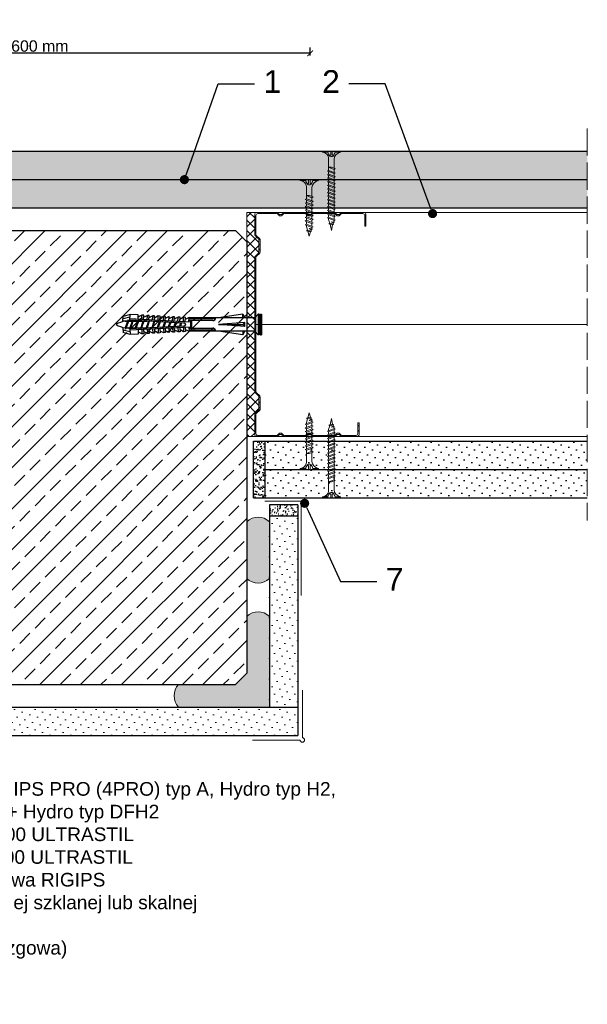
# Model space of a CAD drawing. Header units: millimetres. Extents: x 1245 to 3706, y 234 to 1605.
# Tile 8 of 9: x 3456 to 3706, y 234 to 668. Entities that reach past the tile are written whole.
import ezdxf
from ezdxf import colors
from ezdxf.entities.mleader import LeaderData, LeaderLine
from ezdxf.math import Vec2, Vec3

# ---------------------------------------------------------------- set-up
doc = ezdxf.new("R2010")
doc.units = ezdxf.units.MM
doc.linetypes.add('ACAD_ISO02W100', pattern=[15, 12, -3])
for name, color, linetype, lineweight in [('_ISOVER WELNA', 7, 'BATTING', 9), ('_RIGIPS AKCESORIA', 7, 'Continuous', 18), ('_RIGIPS G-K', 7, 'Continuous', 25), ('_RIGIPS PROFIL', 7, 'Continuous', 18), ('KRESKOWANIE', 7, 'Continuous', 9), ('OPISY', 7, 'Continuous', 9), ('PRZERYWANA', 7, 'ACAD_ISO02W100', 9), ('WYMIARY', 7, 'Continuous', 25)]:
    doc.layers.add(name, color=color, linetype=linetype, lineweight=lineweight)
doc.styles.get("Standard").update_dxf_attribs({"font": 'arial.ttf'})
doc.linetypes.add('BATTING', pattern='A,0.00254,-2.54,[134,ltypeshp.shx,S=2.54,R=0,X=-2.54,Y=0],-5.08,[134,ltypeshp.shx,S=2.54,R=180,X=2.54,Y=0],-2.54', length=10.16254)
doc.dimstyles.new('ISO-25', dxfattribs={"dimtxt": 5, "dimasz": 2.5, "dimexe": 2.5, "dimexo": 0.625, "dimtad": 1, "dimtxsty": 'Standard', "dimblk": 'ARCHTICK', "dimcen": 2.5, "dimadec": 0, "dimazin": 0, "dimtfac": 1, "dimtmove": 0, "dimatfit": 3, "dimfxl": 1, "dimfxlon": 1, "dimarcsym": 0})
pattern_1 = [(225, (1260.8744, -507.068), (1.122532, -3.367596), [0, -3.175])]
pattern_2 = [(225, (760.8744, -349.3356), (1.122532, -3.367596), [0, -3.175])]
pattern_3 = [(225, (1960.8744, -949.3356), (1.122532, -3.367596), [0, -3.175])]

# ---------------------------------------------------------------- blocks, each defined once
blk = doc.blocks.new('TN 25')
at = {"layer": '_RIGIPS AKCESORIA'}
for p, q in [((0, -0.84), (0, 7.16)), ((0, 7.16), (0.46, 7.16)), ((0.46, 4.78), (0, 4.78)), ((0.46, 7.16), (0.46, 4.78)), ((3.02, 4.46), (8.47, 4.46)), ((7.12, 4.46), (7.12, 3.18)), ((8.03, 2.01), (7.12, 4.46)), ((8.47, 4.46), (8.79, 5)), ((9.61, 1.51), (8.47, 4.46)), ((8.79, 5), (9.93, 2.01)), ((9, 4.46), (10.1, 4.46)), ((10.1, 4.46), (10.41, 5)), ((11.23, 1.51), (10.1, 4.46)), ((10.41, 5), (11.56, 2.01)), ((10.62, 4.46), (11.67, 4.46)), ((11.67, 4.46), (11.99, 5)), ((12.81, 1.51), (11.67, 4.46)), ((11.99, 5), (13.14, 2.01)), ((12.2, 4.46), (13.21, 4.46)), ((13.21, 4.46), (13.52, 5)), ((14.34, 1.51), (13.21, 4.46)), ((13.52, 5), (14.67, 2.01)), ((13.73, 4.46), (14.8, 4.46)), ((14.8, 4.46), (15.12, 5)), ((15.94, 1.51), (14.8, 4.46)), ((15.12, 5), (16.26, 2.01)), ((15.33, 4.46), (16.42, 4.46)), ((16.42, 4.46), (16.73, 5)), ((17.55, 1.51), (16.42, 4.46)), ((16.73, 5), (17.88, 2.01)), ((16.94, 4.46), (17.99, 4.46)), ((17.99, 4.46), (18.31, 5)), ((19.13, 1.51), (17.99, 4.46)), ((18.31, 5), (19.45, 2.01)), ((18.52, 4.46), (19.68, 4.46)), ((19.68, 4.46), (20, 5)), ((20.82, 1.51), (19.68, 4.46)), ((20, 5), (21.14, 2.01)), ((20.21, 4.46), (20.7, 4.46)), ((20.7, 4.46), (22.28, 3.98)), ((22.28, 3.98), (22.56, 4.37)), ((22.56, 4.37), (23.03, 2.71)), ((0, 3.5), (1.77, 3.5)), ((0, 2.83), (1.77, 2.83)), ((0.46, 1.64), (0, 1.64)), ((0.46, -0.84), (0.46, 1.64)), ((1.77, 3.5), (1.77, 4.2)), ((1.77, 2.83), (1.77, 2.18)), ((7.49, 2.01), (3.55, 2.01)), ((7.12, 3.18), (7.65, 1.53)), ((7.65, 1.53), (8.03, 2.01)), ((9.41, 2.01), (8.03, 2.01)), ((9.93, 2.01), (9.61, 1.51)), ((11.04, 2.01), (9.93, 2.01)), ((11.56, 2.01), (11.23, 1.51)), ((12.61, 2.01), (11.56, 2.01)), ((13.14, 2.01), (12.81, 1.51)), ((14.15, 2.01), (13.14, 2.01)), ((14.67, 2.01), (14.34, 1.51)), ((15.74, 2.01), (14.67, 2.01)), ((16.26, 2.01), (15.94, 1.51)), ((17.36, 2.01), (16.26, 2.01)), ((17.88, 2.01), (17.55, 1.51)), ((18.93, 2.01), (17.88, 2.01)), ((19.45, 2.01), (19.13, 1.51)), ((19.45, 2.01), (20.62, 2.01)), ((21.14, 2.01), (20.82, 1.51)), ((21.14, 2.01), (21.81, 2.12)), ((21.85, 1.83), (21.67, 3.28)), ((21.67, 3.28), (22.14, 2.4)), ((22.14, 2.4), (21.85, 1.83)), ((22.7, 2.36), (22.14, 2.4)), ((22.7, 2.36), (22.28, 3.98)), ((23.03, 2.71), (22.7, 2.36)), ((22.71, 3.85), (25, 3.24)), ((25, 3.24), (23.03, 2.71)), ((0, -0.84), (0.46, -0.84))]:
    blk.add_line(p, q, dxfattribs=at)
for centre, major_axis, ratio, start_param, end_param in [((3.09, 7.67), (0.17, 3.2), 0.826134, 1.773653, 3.180586), ((-0.04, 0.9), (0, 3.93), 0.848176, -0.720942, -0.151112), ((3.37, -1.57), (0.28, 3.57), 0.832181, 0.035984, 1.430787), ((-2.73, 15.91), (0, 14.76), 0.848176, 3.399396, 3.475072), ((0.59, 4.62), (0, 2.81), 0.848176, 3.475072, 3.862535), ((1.66, 3.18), (0, 0.895), 0.848176, -1.552777, -0.720942), ((1.66, 3.18), (0, 0.895), 0.848176, 3.862535, 4.730408)]:
    blk.add_ellipse(centre, major_axis=major_axis, ratio=ratio, start_param=start_param, end_param=end_param, dxfattribs=at)
blk = doc.blocks.new('CW 100 ULTRASTIL')
h = blk.add_hatch()
h.set_pattern_fill('ANSI31', color=256, scale=0.5, style=0)
h.paths.add_polyline_path([(179.46, 109.85, -0.198912), (179.6, 110.2), (181.11, 111.71, 0.198912), (181.26, 112.06), (181.26, 117.65, 0.198912), (181.11, 118), (179.6, 119.51, -0.198912), (179.46, 119.86), (179.46, 128.31, -0.414214), (180.26, 129.11), (188.58, 129.11, -0.198912), (188.93, 128.96), (189.64, 128.25, 0.198912), (189.99, 128.11), (190.58, 128.11, 0.198912), (190.93, 128.25), (191.64, 128.96, -0.198912), (191.99, 129.11), (201.28, 129.11, -0.198912), (201.63, 128.96), (202.34, 128.25, 0.198912), (202.69, 128.11), (203.28, 128.11, 0.198912), (203.63, 128.25), (204.34, 128.96, -0.198912), (204.69, 129.11), (213.98, 129.11, -0.198912), (214.33, 128.96), (215.04, 128.25, 0.198912), (215.39, 128.11), (215.98, 128.11, 0.198912), (216.33, 128.25), (217.04, 128.96, -0.198912), (217.39, 129.11), (226.56, 129.11, -0.414214), (227.36, 128.31), (227.36, 123.66), (227.91, 123.66), (227.91, 128.86, 0.414214), (227.11, 129.66), (217.39, 129.66, 0.198912), (217.04, 129.51), (216.33, 128.8, -0.198912), (215.98, 128.66), (215.39, 128.66, -0.198912), (215.04, 128.8), (214.33, 129.51, 0.198912), (213.98, 129.66), (204.69, 129.66, 0.198912), (204.34, 129.51), (203.63, 128.8, -0.198912), (203.28, 128.66), (202.69, 128.66, -0.198912), (202.34, 128.8), (201.63, 129.51, 0.198912), (201.28, 129.66), (191.99, 129.66, 0.198912), (191.64, 129.51), (190.93, 128.8, -0.198912), (190.58, 128.66), (189.99, 128.66, -0.198912), (189.64, 128.8), (188.93, 129.51, 0.198912), (188.58, 129.66), (179.71, 129.66, 0.414214), (178.91, 128.86), (178.91, 119.86, 0.198912), (179.05, 119.51), (180.56, 118, -0.198912), (180.71, 117.65), (180.71, 112.06, -0.198912), (180.56, 111.71), (179.05, 110.2, 0.198912), (178.91, 109.85), (178.91, 50.66, 0.198912), (179.05, 50.31), (180.56, 48.8, -0.198912), (180.71, 48.45), (180.71, 42.86, -0.198912), (180.56, 42.51), (179.05, 41, 0.198912), (178.91, 40.65), (178.91, 31.66, 0.414214), (179.71, 30.86), (188.58, 30.86, 0.198912), (188.93, 31), (189.64, 31.71, -0.198912), (189.99, 31.86), (190.58, 31.86, -0.198912), (190.93, 31.71), (191.64, 31, 0.198912), (191.99, 30.86), (201.28, 30.86, 0.198912), (201.63, 31), (202.34, 31.71, -0.198912), (202.69, 31.86), (203.28, 31.86, -0.198912), (203.63, 31.71), (204.34, 31, 0.198912), (204.69, 30.86), (213.98, 30.86, 0.198912), (214.33, 31), (215.04, 31.71, -0.198912), (215.39, 31.86), (215.98, 31.86, -0.198912), (216.33, 31.71), (217.04, 31, 0.198912), (217.39, 30.86), (224.11, 30.86, 0.414214), (224.91, 31.66), (224.91, 36.86), (224.36, 36.86), (224.36, 32.21, -0.414214), (223.56, 31.41), (217.39, 31.41, -0.198912), (217.04, 31.55), (216.33, 32.26, 0.198912), (215.98, 32.41), (215.39, 32.41, 0.198912), (215.04, 32.26), (214.33, 31.55, -0.198912), (213.98, 31.41), (204.69, 31.41, -0.198912), (204.34, 31.55), (203.63, 32.26, 0.198912), (203.28, 32.41), (202.69, 32.41, 0.198912), (202.34, 32.26), (201.63, 31.55, -0.198912), (201.28, 31.41), (191.99, 31.41, -0.198912), (191.64, 31.55), (190.93, 32.26, 0.198912), (190.58, 32.41), (189.99, 32.41, 0.198912), (189.64, 32.26), (188.93, 31.55, -0.198912), (188.58, 31.41), (180.26, 31.41, -0.414214), (179.46, 32.21), (179.46, 40.65, -0.198912), (179.6, 41), (181.11, 42.51, 0.198912), (181.26, 42.86), (181.26, 48.45, 0.198912), (181.11, 48.8), (179.6, 50.31, -0.198912), (179.46, 50.66)])
at = {"layer": '_RIGIPS PROFIL'}
for p, q in [((178.91, 128.86), (178.91, 119.86)), ((179.46, 128.31), (179.46, 119.86)), ((188.58, 129.66), (179.71, 129.66)), ((188.58, 129.11), (180.26, 129.11)), ((188.93, 129.51), (189.64, 128.8)), ((188.93, 128.96), (189.64, 128.25)), ((190.58, 128.66), (189.99, 128.66)), ((190.58, 128.11), (189.99, 128.11)), ((191.64, 129.51), (190.93, 128.8)), ((191.64, 128.96), (190.93, 128.25)), ((201.28, 129.66), (191.99, 129.66)), ((201.28, 129.11), (191.99, 129.11)), ((201.63, 129.51), (202.34, 128.8)), ((201.63, 128.96), (202.34, 128.25)), ((203.28, 128.66), (202.69, 128.66)), ((203.28, 128.11), (202.69, 128.11)), ((204.34, 129.51), (203.63, 128.8)), ((204.34, 128.96), (203.63, 128.25)), ((204.69, 129.66), (213.98, 129.66)), ((204.69, 129.11), (213.98, 129.11)), ((214.33, 129.51), (215.04, 128.8)), ((214.33, 128.96), (215.04, 128.25)), ((215.98, 128.66), (215.39, 128.66)), ((215.98, 128.11), (215.39, 128.11)), ((217.04, 129.51), (216.33, 128.8)), ((217.04, 128.96), (216.33, 128.25)), ((227.11, 129.66), (217.39, 129.66)), ((226.56, 129.11), (217.39, 129.11)), ((227.36, 123.66), (227.36, 128.31)), ((227.91, 123.66), (227.91, 128.86)), ((227.36, 123.66), (227.91, 123.66)), ((180.56, 118), (179.05, 119.51)), ((181.11, 118), (179.6, 119.51)), ((180.71, 117.65), (180.71, 112.06)), ((181.26, 117.65), (181.26, 112.06)), ((178.91, 109.85), (178.91, 50.66)), ((180.56, 111.71), (179.05, 110.2)), ((179.46, 109.85), (179.46, 50.66)), ((181.11, 111.71), (179.6, 110.2)), ((180.56, 48.8), (179.05, 50.31)), ((181.11, 48.8), (179.6, 50.31)), ((180.71, 42.86), (180.71, 48.45)), ((181.26, 42.86), (181.26, 48.45)), ((178.91, 31.66), (178.91, 40.65)), ((180.56, 42.51), (179.05, 41)), ((179.46, 32.21), (179.46, 40.65)), ((181.11, 42.51), (179.6, 41)), ((224.36, 36.86), (224.36, 32.21)), ((224.36, 36.86), (224.91, 36.86)), ((224.91, 36.86), (224.91, 31.66)), ((188.58, 30.86), (179.71, 30.86)), ((188.58, 31.41), (180.26, 31.41)), ((188.93, 31.55), (189.64, 32.26)), ((188.93, 31), (189.64, 31.71)), ((190.58, 32.41), (189.99, 32.41)), ((190.58, 31.86), (189.99, 31.86)), ((191.64, 31.55), (190.93, 32.26)), ((191.64, 31), (190.93, 31.71)), ((201.28, 31.41), (191.99, 31.41)), ((201.28, 30.86), (191.99, 30.86)), ((201.63, 31.55), (202.34, 32.26)), ((201.63, 31), (202.34, 31.71)), ((203.28, 32.41), (202.69, 32.41)), ((203.28, 31.86), (202.69, 31.86)), ((204.34, 31.55), (203.63, 32.26)), ((204.34, 31), (203.63, 31.71)), ((204.69, 31.41), (213.98, 31.41)), ((204.69, 30.86), (213.98, 30.86)), ((214.33, 31.55), (215.04, 32.26)), ((214.33, 31), (215.04, 31.71)), ((215.98, 32.41), (215.39, 32.41)), ((215.98, 31.86), (215.39, 31.86)), ((217.04, 31.55), (216.33, 32.26)), ((217.04, 31), (216.33, 31.71)), ((223.56, 31.41), (217.39, 31.41)), ((224.11, 30.86), (217.39, 30.86))]:
    blk.add_line(p, q, dxfattribs=at)
for centre, radius, start, end in [((179.71, 128.86), 0.8, 90, 180), ((180.26, 128.31), 0.8, 90, 180), ((188.58, 129.16), 0.5, 45, 90), ((188.58, 128.61), 0.5, 45, 90), ((189.99, 129.16), 0.5, 225, 270), ((189.99, 128.61), 0.5, 225, 270), ((190.58, 129.16), 0.5, 270, 315), ((190.58, 128.61), 0.5, 270, 315), ((191.99, 129.16), 0.5, 90, 135), ((191.99, 128.61), 0.5, 90, 135), ((201.28, 129.16), 0.5, 45, 90), ((201.28, 128.61), 0.5, 45, 90), ((202.69, 129.16), 0.5, 225, 270), ((202.69, 128.61), 0.5, 225, 270), ((203.28, 129.16), 0.5, 270, 315), ((203.28, 128.61), 0.5, 270, 315), ((204.69, 129.16), 0.5, 90, 135), ((204.69, 128.61), 0.5, 90, 135), ((213.98, 129.16), 0.5, 45, 90), ((213.98, 128.61), 0.5, 45, 90), ((215.39, 129.16), 0.5, 225, 270), ((215.39, 128.61), 0.5, 225, 270), ((215.98, 129.16), 0.5, 270, 315), ((215.98, 128.61), 0.5, 270, 315), ((217.39, 129.16), 0.5, 90, 135), ((217.39, 128.61), 0.5, 90, 135), ((226.56, 128.31), 0.8, 0, 90), ((227.11, 128.86), 0.8, 0, 90), ((179.41, 119.86), 0.5, 180, 225), ((179.96, 119.86), 0.5, 180, 225), ((180.21, 117.65), 0.5, 0, 45), ((180.76, 117.65), 0.5, 0, 45), ((179.41, 109.85), 0.5, 135, 180), ((179.96, 109.85), 0.5, 135, 180), ((180.21, 112.06), 0.5, 315, 0), ((180.76, 112.06), 0.5, 315, 0), ((179.41, 50.66), 0.5, 180, 225), ((179.96, 50.66), 0.5, 180, 225), ((180.21, 48.45), 0.5, 0, 45), ((180.76, 48.45), 0.5, 0, 45), ((179.41, 40.65), 0.5, 135, 180), ((179.96, 40.65), 0.5, 135, 180), ((180.21, 42.86), 0.5, 315, 0), ((180.76, 42.86), 0.5, 315, 0), ((179.71, 31.66), 0.8, 180, 270), ((180.26, 32.21), 0.8, 180, 270), ((188.58, 31.91), 0.5, 270, 315), ((188.58, 31.36), 0.5, 270, 315), ((189.99, 31.91), 0.5, 90, 135), ((189.99, 31.36), 0.5, 90, 135), ((190.58, 31.91), 0.5, 45, 90), ((190.58, 31.36), 0.5, 45, 90), ((191.99, 31.91), 0.5, 225, 270), ((191.99, 31.36), 0.5, 225, 270), ((201.28, 31.91), 0.5, 270, 315), ((201.28, 31.36), 0.5, 270, 315), ((202.69, 31.91), 0.5, 90, 135), ((202.69, 31.36), 0.5, 90, 135), ((203.28, 31.91), 0.5, 45, 90), ((203.28, 31.36), 0.5, 45, 90), ((204.69, 31.91), 0.5, 225, 270), ((204.69, 31.36), 0.5, 225, 270), ((213.98, 31.91), 0.5, 270, 315), ((213.98, 31.36), 0.5, 270, 315), ((215.39, 31.91), 0.5, 90, 135), ((215.39, 31.36), 0.5, 90, 135), ((215.98, 31.91), 0.5, 45, 90), ((215.98, 31.36), 0.5, 45, 90), ((217.39, 31.91), 0.5, 225, 270), ((217.39, 31.36), 0.5, 225, 270), ((223.56, 32.21), 0.8, 270, 0), ((224.11, 31.66), 0.8, 270, 0)]:
    blk.add_arc(centre, radius, start, end, dxfattribs=at)
blk = doc.blocks.new('TN 35')
at = {"layer": '_RIGIPS AKCESORIA'}
for p, q in [((0, -0.84), (0, 7.16)), ((0, 7.16), (0.46, 7.16)), ((0.46, 4.78), (0, 4.78)), ((0.46, 7.16), (0.46, 4.78)), ((3.02, 4.46), (8.47, 4.46)), ((7.12, 4.46), (7.12, 3.18)), ((8.03, 2.01), (7.12, 4.46)), ((8.47, 4.46), (8.79, 5)), ((9.61, 1.51), (8.47, 4.46)), ((8.79, 5), (9.93, 2.01)), ((9, 4.46), (10.1, 4.46)), ((10.1, 4.46), (10.41, 5)), ((11.23, 1.51), (10.1, 4.46)), ((10.41, 5), (11.56, 2.01)), ((10.62, 4.46), (11.67, 4.46)), ((11.67, 4.46), (11.99, 5)), ((12.81, 1.51), (11.67, 4.46)), ((11.99, 5), (13.14, 2.01)), ((12.2, 4.46), (13.21, 4.46)), ((13.21, 4.46), (13.52, 5)), ((14.34, 1.51), (13.21, 4.46)), ((13.52, 5), (14.67, 2.01)), ((13.73, 4.46), (14.8, 4.46)), ((14.8, 4.46), (15.12, 5)), ((15.94, 1.51), (14.8, 4.46)), ((15.12, 5), (16.26, 2.01)), ((15.33, 4.46), (16.42, 4.46)), ((16.42, 4.46), (16.73, 5)), ((17.55, 1.51), (16.42, 4.46)), ((16.73, 5), (17.88, 2.01)), ((16.94, 4.46), (17.99, 4.46)), ((17.99, 4.46), (18.31, 5)), ((19.13, 1.51), (17.99, 4.46)), ((18.31, 5), (19.45, 2.01)), ((18.52, 4.46), (19.57, 4.46)), ((19.57, 4.46), (19.88, 5)), ((20.7, 1.51), (19.57, 4.46)), ((19.88, 5), (21.03, 2.01)), ((20.09, 4.46), (21.14, 4.46)), ((21.14, 4.46), (21.46, 5)), ((22.28, 1.51), (21.14, 4.46)), ((21.46, 5), (22.6, 2.01)), ((21.67, 4.46), (22.72, 4.46)), ((22.72, 4.46), (23.03, 5)), ((23.85, 1.51), (22.72, 4.46)), ((23.03, 5), (24.18, 2.01)), ((23.24, 4.46), (24.29, 4.46)), ((24.29, 4.46), (24.61, 5)), ((25.43, 1.51), (24.29, 4.46)), ((24.61, 5), (25.75, 2.01)), ((24.81, 4.46), (25.87, 4.46)), ((25.87, 4.46), (26.18, 5)), ((27, 1.51), (25.87, 4.46)), ((26.18, 5), (27.33, 2.01)), ((26.39, 4.46), (27.44, 4.46)), ((27.44, 4.46), (27.76, 5)), ((28.58, 1.51), (27.44, 4.46)), ((27.76, 5), (28.9, 2.01)), ((27.96, 4.46), (29.13, 4.46)), ((29.13, 4.46), (29.45, 5)), ((30.27, 1.51), (29.13, 4.46)), ((29.45, 5), (30.59, 2.01)), ((29.65, 4.46), (30.15, 4.46)), ((30.15, 4.46), (31.73, 3.98)), ((31.73, 3.98), (32.01, 4.37)), ((32.01, 4.37), (32.48, 2.71)), ((0, 3.5), (1.77, 3.5)), ((0, 2.83), (1.77, 2.83)), ((0.46, 1.64), (0, 1.64)), ((0.46, -0.84), (0.46, 1.64)), ((1.77, 3.5), (1.77, 4.2)), ((1.77, 2.83), (1.77, 2.18)), ((7.49, 2.01), (3.55, 2.01)), ((7.12, 3.18), (7.65, 1.53)), ((7.65, 1.53), (8.03, 2.01)), ((9.41, 2.01), (8.03, 2.01)), ((9.93, 2.01), (9.61, 1.51)), ((11.04, 2.01), (9.93, 2.01)), ((11.56, 2.01), (11.23, 1.51)), ((12.61, 2.01), (11.56, 2.01)), ((13.14, 2.01), (12.81, 1.51)), ((14.15, 2.01), (13.14, 2.01)), ((14.67, 2.01), (14.34, 1.51)), ((15.74, 2.01), (14.67, 2.01)), ((16.26, 2.01), (15.94, 1.51)), ((17.36, 2.01), (16.26, 2.01)), ((17.88, 2.01), (17.55, 1.51)), ((18.93, 2.01), (17.84, 2.01)), ((19.45, 2.01), (19.13, 1.51)), ((20.51, 2.01), (19.41, 2.01)), ((21.03, 2.01), (20.7, 1.51)), ((22.08, 2.01), (20.99, 2.01)), ((22.6, 2.01), (22.28, 1.51)), ((23.66, 2.01), (22.56, 2.01)), ((24.18, 2.01), (23.85, 1.51)), ((25.23, 2.01), (24.14, 2.01)), ((25.75, 2.01), (25.43, 1.51)), ((26.81, 2.01), (25.71, 2.01)), ((27.33, 2.01), (27, 1.51)), ((28.38, 2.01), (27.33, 2.01)), ((28.9, 2.01), (28.58, 1.51)), ((28.9, 2.01), (30.07, 2.01)), ((30.59, 2.01), (30.27, 1.51)), ((30.59, 2.01), (31.26, 2.12)), ((31.3, 1.83), (31.12, 3.28)), ((31.12, 3.28), (31.59, 2.4)), ((31.59, 2.4), (31.3, 1.83)), ((32.15, 2.36), (31.59, 2.4)), ((32.15, 2.36), (31.73, 3.98)), ((32.48, 2.71), (32.15, 2.36)), ((32.16, 3.85), (35, 3.24)), ((35, 3.24), (32.48, 2.71)), ((0, -0.84), (0.46, -0.84))]:
    blk.add_line(p, q, dxfattribs=at)
for centre, major_axis, ratio, start_param, end_param in [((3.09, 7.67), (0.17, 3.2), 0.826134, 1.773653, 3.180586), ((-0.04, 0.9), (0, 3.93), 0.848176, -0.720942, -0.151112), ((3.37, -1.57), (0.28, 3.57), 0.832181, 0.035984, 1.430787), ((-2.73, 15.91), (0, 14.76), 0.848176, 3.399396, 3.475072), ((0.59, 4.62), (0, 2.81), 0.848176, 3.475072, 3.862535), ((1.66, 3.18), (0, 0.895), 0.848176, -1.552777, -0.720942), ((1.66, 3.18), (0, 0.895), 0.848176, 3.862535, 4.730408)]:
    blk.add_ellipse(centre, major_axis=major_axis, ratio=ratio, start_param=start_param, end_param=end_param, dxfattribs=at)
blk = doc.blocks.new('kolek rozprezny komplet 60')
for p, q in [((390.66, 217.01), (390.76, 218.91)), ((393.15, 216.88), (390.66, 217.01)), ((393.75, 218.75), (390.71, 217.96)), ((393.81, 219.85), (390.76, 218.91)), ((391.67, 216.95), (392.67, 216.95)), ((392.67, 216.95), (391.67, 213.95)), ((392.67, 216.95), (392.07, 213.95)), ((393.07, 216.95), (392.07, 213.95)), ((392.67, 216.95), (393.04, 217.45)), ((393.07, 216.95), (393.04, 217.45)), ((393.07, 216.95), (394.67, 216.95)), ((394.67, 216.95), (393.67, 213.95)), ((393.68, 217.35), (393.81, 219.85)), ((417.38, 216.11), (393.68, 217.35)), ((420.47, 216.55), (393.71, 217.95)), ((397.41, 219.66), (393.81, 219.85)), ((394.67, 216.95), (394.07, 213.95)), ((395.07, 216.95), (394.07, 213.95)), ((394.67, 216.95), (394.92, 217.29)), ((395.07, 216.95), (395.05, 217.28)), ((395.07, 216.95), (397.07, 216.95)), ((397.07, 216.95), (396.07, 213.95)), ((397.07, 216.95), (396.47, 213.95)), ((397.47, 216.95), (396.47, 213.95)), ((397.07, 216.95), (397.23, 217.17)), ((397.31, 217.76), (397.41, 219.66)), ((397.47, 216.95), (397.46, 217.16)), ((397.47, 216.95), (399.47, 216.95)), ((397.67, 217.14), (397.71, 217.74)), ((399, 219.58), (397.82, 218.98)), ((398.47, 217.1), (398.5, 217.7)), ((399.47, 216.95), (398.47, 213.95)), ((399.47, 216.95), (398.87, 213.95)), ((399.87, 216.95), (398.87, 213.95)), ((398.9, 217.68), (399, 219.58)), ((399.8, 219.54), (399, 219.58)), ((399.47, 216.95), (399.55, 217.05)), ((399.7, 217.64), (399.8, 219.54)), ((399.87, 216.95), (399.87, 217.03)), ((399.87, 216.95), (401.38, 216.95)), ((400.07, 217.02), (400.1, 217.62)), ((401.4, 219.45), (400.22, 218.85)), ((400.87, 216.98), (400.9, 217.58)), ((401.87, 216.92), (400.87, 213.95)), ((401.87, 216.92), (401.27, 213.95)), ((401.3, 217.56), (401.4, 219.45)), ((402.2, 219.41), (401.4, 219.45)), ((402.1, 217.51), (402.2, 219.41)), ((402.47, 216.89), (402.5, 217.49)), ((403.8, 219.33), (402.61, 218.72)), ((403.27, 216.85), (403.3, 217.45)), ((403.7, 217.43), (403.8, 219.33)), ((404.6, 219.29), (403.8, 219.33)), ((404.5, 217.39), (404.6, 219.29)), ((404.86, 216.77), (404.9, 217.37)), ((406.19, 219.2), (405.01, 218.6)), ((405.66, 216.73), (405.69, 217.32)), ((406.09, 217.3), (406.19, 219.2)), ((406.99, 219.16), (406.19, 219.2)), ((406.89, 217.26), (406.99, 219.16)), ((407.26, 216.64), (407.29, 217.24)), ((408.59, 219.08), (407.41, 218.47)), ((408.06, 216.6), (408.09, 217.2)), ((408.49, 217.18), (408.59, 219.08)), ((409.39, 219.03), (408.59, 219.08)), ((409.29, 217.14), (409.39, 219.03)), ((409.66, 216.52), (409.69, 217.12)), ((410.99, 218.95), (409.8, 218.35)), ((410.46, 216.47), (410.49, 217.07)), ((410.89, 217.05), (410.99, 218.95)), ((412.59, 218.87), (411.4, 218.26)), ((412.05, 216.39), (412.09, 216.99)), ((412.49, 216.97), (412.59, 218.87)), ((413.38, 218.82), (412.59, 218.87)), ((412.85, 216.35), (412.89, 216.95)), ((413.28, 216.93), (413.38, 218.82)), ((414.98, 218.74), (413.8, 218.14)), ((414.88, 216.84), (414.98, 218.74)), ((415.78, 218.7), (414.98, 218.74)), ((415.68, 216.8), (415.78, 218.7)), ((417.38, 218.62), (416.2, 218.01)), ((417.28, 216.72), (417.38, 218.62)), ((418.18, 218.57), (417.38, 218.62)), ((418.08, 216.68), (418.18, 218.57)), ((419.78, 218.49), (418.59, 217.89)), ((419.68, 216.59), (419.78, 218.49)), ((430.17, 217.15), (419.71, 217.15)), ((431.37, 217.95), (419.75, 217.95)), ((448.67, 218.45), (419.77, 218.45)), ((420.47, 217.15), (420.47, 213.75)), ((420.67, 217.15), (420.67, 213.75)), ((420.87, 217.15), (420.87, 213.75)), ((443.47, 219.95), (432.8, 218.45)), ((443.47, 218.45), (443.47, 219.95)), ((443.47, 219.95), (444.34, 218.45)), ((450.17, 219.95), (448.67, 218.45)), ((448.67, 218.45), (448.67, 212.45)), ((448.67, 216.95), (448.67, 213.95)), ((450.17, 219.95), (450.17, 210.95)), ((450.67, 219.95), (450.17, 219.95)), ((450.67, 219.95), (450.67, 210.95)), ((450.67, 219.35), (451.17, 219.95)), ((451.17, 219.95), (451.67, 219.95)), ((451.17, 219.95), (451.17, 210.95)), ((451.67, 219.95), (451.67, 210.95)), ((393.15, 214.02), (390.66, 213.89)), ((390.66, 213.89), (390.76, 211.99)), ((393.75, 212.15), (390.71, 212.94)), ((391.67, 213.95), (391.71, 213.45)), ((391.71, 213.45), (392.07, 213.95)), ((392.07, 213.95), (393.67, 213.95)), ((393.67, 213.95), (393.7, 213.55)), ((417.38, 214.79), (393.68, 213.55)), ((393.68, 213.55), (393.81, 211.05)), ((420.47, 214.35), (393.71, 212.95)), ((393.78, 213.55), (394.07, 213.95)), ((394.07, 213.95), (396.07, 213.95)), ((396.07, 213.95), (396.09, 213.67)), ((396.28, 213.68), (396.47, 213.95)), ((396.47, 213.95), (398.47, 213.95)), ((397.31, 213.14), (397.41, 211.24)), ((397.67, 213.76), (397.71, 213.16)), ((398.47, 213.95), (398.48, 213.8)), ((398.47, 213.8), (398.5, 213.2)), ((398.77, 213.81), (398.87, 213.95)), ((398.87, 213.95), (400.87, 213.95)), ((398.9, 213.22), (399, 211.32)), ((399.7, 213.26), (399.8, 211.36)), ((400.07, 213.88), (400.1, 213.28)), ((400.87, 213.95), (400.88, 213.92)), ((400.87, 213.92), (400.9, 213.32)), ((402.26, 216.9), (401.27, 213.95)), ((401.27, 213.95), (401.38, 213.95)), ((401.27, 213.94), (401.27, 213.95)), ((401.3, 213.35), (401.4, 211.45)), ((402.1, 213.39), (402.2, 211.49)), ((402.47, 214.01), (402.5, 213.41)), ((403.27, 214.05), (403.3, 213.45)), ((404.22, 216.8), (403.31, 214.05)), ((404.24, 216.8), (403.7, 214.07)), ((403.7, 213.47), (403.8, 211.57)), ((404.62, 216.78), (403.72, 214.07)), ((404.5, 213.51), (404.6, 211.62)), ((404.86, 214.13), (404.9, 213.53)), ((405.66, 214.17), (405.69, 213.58)), ((406.58, 216.68), (405.75, 214.18)), ((406.09, 213.6), (406.19, 211.7)), ((406.62, 216.68), (406.12, 214.2)), ((406.98, 216.66), (406.16, 214.2)), ((406.89, 213.64), (406.99, 211.74)), ((407.26, 214.26), (407.29, 213.66)), ((408.06, 214.3), (408.09, 213.7)), ((408.94, 216.55), (408.19, 214.31)), ((408.49, 213.72), (408.59, 211.82)), ((408.99, 216.55), (408.55, 214.33)), ((409.34, 216.53), (408.6, 214.33)), ((409.29, 213.76), (409.39, 211.87)), ((409.66, 214.38), (409.69, 213.79)), ((410.46, 214.43), (410.49, 213.83)), ((411.3, 216.43), (410.64, 214.44)), ((410.89, 213.85), (410.99, 211.95)), ((411.37, 216.43), (410.98, 214.45)), ((411.69, 216.41), (411.04, 214.46)), ((412.59, 212.03), (411.4, 212.64)), ((412.05, 214.51), (412.09, 213.91)), ((412.49, 213.93), (412.59, 212.03)), ((412.85, 214.55), (412.89, 213.95)), ((413.66, 216.31), (413.08, 214.56)), ((413.28, 213.97), (413.38, 212.08)), ((413.75, 216.3), (413.4, 214.58)), ((414.05, 216.29), (413.49, 214.58)), ((414.98, 212.16), (413.8, 212.76)), ((414.45, 216.27), (414.48, 216.86)), ((414.45, 214.64), (414.48, 214.04)), ((414.88, 214.06), (414.98, 212.16)), ((415.25, 216.22), (415.28, 216.82)), ((415.25, 214.68), (415.28, 214.08)), ((416.02, 216.18), (415.52, 214.69)), ((415.68, 214.1), (415.78, 212.2)), ((416.12, 216.18), (415.83, 214.71)), ((416.41, 216.16), (415.93, 214.71)), ((417.38, 212.29), (416.2, 212.89)), ((417.28, 214.18), (417.38, 212.29)), ((418.22, 215.58), (418.01, 214.95)), ((418.08, 214.22), (418.18, 212.33)), ((419.78, 212.41), (418.59, 213.01)), ((419.68, 214.31), (419.78, 212.41)), ((430.17, 213.75), (419.71, 213.75)), ((431.37, 212.95), (419.75, 212.95)), ((444.34, 216.37), (432.8, 215.45)), ((432.8, 215.45), (443.47, 215.45)), ((444.34, 214.53), (432.8, 215.45)), ((444.34, 216.37), (443.47, 215.45)), ((444.34, 214.53), (443.47, 215.45)), ((444.34, 214.53), (444.34, 216.37)), ((393.81, 211.05), (390.76, 211.99)), ((397.41, 211.24), (393.81, 211.05)), ((399, 211.32), (397.82, 211.93)), ((399.8, 211.36), (399, 211.32)), ((401.4, 211.45), (400.22, 212.05)), ((402.2, 211.49), (401.4, 211.45)), ((403.8, 211.57), (402.61, 212.18)), ((404.6, 211.62), (403.8, 211.57)), ((406.19, 211.7), (405.01, 212.3)), ((406.99, 211.74), (406.19, 211.7)), ((408.59, 211.82), (407.41, 212.43)), ((409.39, 211.87), (408.59, 211.82)), ((410.99, 211.95), (409.8, 212.55)), ((413.38, 212.08), (412.59, 212.03)), ((415.78, 212.2), (414.98, 212.16)), ((418.18, 212.33), (417.38, 212.29)), ((448.67, 212.45), (419.77, 212.45)), ((443.47, 210.95), (432.8, 212.45)), ((443.47, 212.45), (443.47, 210.95)), ((443.47, 210.95), (444.34, 212.45)), ((450.17, 210.95), (448.67, 212.45)), ((450.67, 210.95), (450.17, 210.95)), ((450.67, 211.55), (451.17, 210.95)), ((451.17, 210.95), (451.67, 210.95))]:
    blk.add_line(p, q)
for centre, radius, start, end in [((393.41, 206.24), 10.85, 99.2038, 121.9083), ((393.65, 216.85), 0.5, 87, 177), ((397.68, 219.24), 0.3, 177, 297), ((400.08, 219.12), 0.3, 177, 297), ((402.48, 218.99), 0.3, 177, 297), ((404.87, 218.87), 0.3, 177, 297), ((407.27, 218.74), 0.3, 177, 297), ((409.67, 218.61), 0.3, 177, 297), ((411.27, 218.53), 0.3, 177, 297), ((413.66, 218.41), 0.3, 177, 297), ((416.06, 218.28), 0.3, 177, 297), ((418.46, 218.15), 0.3, 177, 297), ((422.67, 216.95), 1, 90, 168.463), ((430.17, 218.45), 1.3, 270, 0), ((393.41, 224.66), 10.85, 238.0917, 260.7962), ((393.65, 214.05), 0.5, 183, 273), ((409.67, 212.29), 0.3, 63, 183), ((411.27, 212.37), 0.3, 63, 183), ((413.66, 212.5), 0.3, 63, 183), ((416.06, 212.62), 0.3, 63, 183), ((417.55, 215.45), 0.682, 255.8604, 104.1386), ((418.46, 212.75), 0.3, 63, 183), ((422.67, 213.95), 1, 191.537, 270), ((430.17, 212.45), 1.3, 0, 90), ((397.68, 211.66), 0.3, 63, 183), ((400.08, 211.78), 0.3, 63, 183), ((402.48, 211.91), 0.3, 63, 183), ((404.87, 212.03), 0.3, 63, 183), ((407.27, 212.16), 0.3, 63, 183)]:
    blk.add_arc(centre, radius, start, end)
blk = doc.blocks.new('naroznik')
at = {"layer": '_RIGIPS AKCESORIA'}
for p, q in [((430.5, 91.65), (451.5, 91.65)), ((429.5, 69.65), (429.5, 90.65))]:
    blk.add_line(p, q, dxfattribs=at)
blk.add_arc((429.5, 91.65), 1, 0, 270, dxfattribs=at)
blk = doc.blocks.new('_ArchTick')
at = {"color": 0, "linetype": 'ByBlock', "const_width": 0.15}
blk.add_lwpolyline([(-0.5, -0.5), (0.5, 0.5)], dxfattribs=at)
blk = doc.blocks.new('*D31')
at = {"layer": 'Defpoints', "color": 0, "transparency": 16777216}
for p in [(3328.83, 653.21), (3328.83, 610.12), (3583.99, 610.12)]:
    blk.add_point(p, dxfattribs=at)
at = {"layer": 'WYMIARY', "color": 0, "lineweight": -2, "transparency": 16777216}
for p, q in [((3328.83, 652.21), (3328.83, 655.71)), ((3583.99, 652.21), (3583.99, 655.71)), ((3583.99, 653.21), (3328.83, 653.21))]:
    blk.add_line(p, q, dxfattribs=at)
at = {"layer": 'WYMIARY', "color": 0, "lineweight": -2, "transparency": 16777216, "xscale": 2.5, "yscale": 2.5, "zscale": 2.5, "rotation": 180}
blk.add_blockref('_ArchTick', (3328.83, 653.21), dxfattribs=at)
at = {"layer": 'WYMIARY', "color": 0, "lineweight": -2, "transparency": 16777216, "xscale": 2.5, "yscale": 2.5, "zscale": 2.5}
blk.add_blockref('_ArchTick', (3583.99, 653.21), dxfattribs=at)
at = {"layer": 'WYMIARY', "color": 0, "transparency": 16777216, "insert": (3456.41, 656.39), "char_height": 5, "attachment_point": 5}
blk.add_mtext('max. 600 mm', dxfattribs=at)
blk = doc.blocks.new('_Dot')
at = {"color": 0, "linetype": 'ByBlock', "lineweight": -2}
blk.add_line((-0.5, 0), (-1, 0), dxfattribs=at)
at = {"color": 0, "linetype": 'ByBlock', "const_width": 0.5}
blk.add_lwpolyline([(-0.25, 0, 1), (0.25, 0, 1)], format="xyb", close=True, dxfattribs=at)

msp = doc.modelspace()

# ---------------------------------------------------------------- hatches: boundary and pattern name
at = {"layer": '_RIGIPS AKCESORIA'}
h = msp.add_hatch(dxfattribs=at)
h.set_pattern_fill('ANSI37', color=256, style=0)
h.set_pattern_definition([(45, (1260.8744, -506.168), (-2.245064, 2.245064), []), (135, (1260.8744, -506.168), (-2.245064, -2.245064), [])])
h.paths.add_polyline_path([(3559.578, 563.309, -0.1989124), (3559.724, 563.662), (3561.231, 565.169, 0.1989124), (3561.378, 565.523), (3561.378, 571.109, 0.1989124), (3561.231, 571.462), (3559.724, 572.969, -0.1989124), (3559.578, 573.323), (3559.578, 582.316, -0.4142136), (3560.378, 583.116), (3556.078, 583.116), (3556.078, 484.316), (3560.378, 484.316, -0.4142136), (3559.578, 485.116), (3559.578, 494.109, -0.1989124), (3559.724, 494.462), (3561.231, 495.969, 0.1989124), (3561.378, 496.323), (3561.378, 501.909, 0.1989124), (3561.231, 502.262), (3559.724, 503.769, -0.1989124), (3559.578, 504.123)])
at = {"layer": '_RIGIPS G-K'}
h = msp.add_hatch(dxfattribs=at)
h.set_pattern_fill('AR-SAND', color=256, scale=0.05, style=0)
h.set_pattern_definition([(322.5, (1544.541, 1572.6996), (-0.0800016, -2.4470662), [0, -1.9304, 0, -2.159, 0, -2.06375]), (352.5, (1544.541, 1572.6996), (2.2476164, -3.5841255), [0, -1.0414, 0, -1.7399, 0, -0.66675]), (32.5, (1542.979, 1572.6996), (3.9549619, -0.007186), [0, -0.635, 0, -2.286, 0, -2.9845]), (42.5, (1542.979, 1572.6996), (3.8177823, -1.1146466), [0, -0.3175, 0, -1.4986, 0, -1.7145])])
h.paths.add_polyline_path([(3564.078, 457.316), (3559.078, 457.316), (3559.078, 482.316), (3564.078, 482.316)])
h = msp.add_hatch(dxfattribs=at)
h.set_pattern_fill('DOTS', color=256, scale=2, angle=225, style=0)
h.set_pattern_definition(pattern_1)
h.paths.add_polyline_path([(3706.078, 469.816), (3706.078, 482.316), (3564.078, 482.316), (3564.078, 469.816)])
h = msp.add_hatch(dxfattribs=at)
h.set_pattern_fill('DOTS', color=256, scale=2, angle=225, style=0)
h.set_pattern_definition(pattern_1)
h.paths.add_polyline_path([(3706.078, 457.316), (3706.078, 469.816), (3564.078, 469.816), (3564.078, 457.316)])
h = msp.add_hatch(dxfattribs=at)
h.set_pattern_fill('AR-SAND', color=256, scale=0.05, angle=90, style=0)
h.set_pattern_definition([(307.5, (2475.694, 2468.8525), (2.4470662, 0.0800016), [0, -1.9304, 0, -2.159, 0, -2.06375]), (277.5, (2475.694, 2468.8525), (3.5841255, -2.2476164), [0, -1.0414, 0, -1.7399, 0, -0.66675]), (237.5, (2475.694, 2470.4146), (0.007186, -3.9549619), [0, -0.635, 0, -2.286, 0, -2.9845]), (227.5, (2475.694, 2470.4146), (1.1146466, -3.8177823), [0, -0.3175, 0, -1.4986, 0, -1.7145])])
h.paths.add_polyline_path([(3578.578, 449.316), (3578.578, 454.316), (3566.078, 454.316), (3566.078, 449.316)])
at = {"layer": 'KRESKOWANIE'}
h = msp.add_hatch(dxfattribs=at)
h.set_pattern_fill('DOTS', color=256, scale=2, angle=225, style=0)
h.set_pattern_definition(pattern_2)
h.paths.add_polyline_path([(3706.078, 610.116), (3206.078, 610.116), (3206.078, 597.616), (3706.078, 597.616)])
h = msp.add_hatch(dxfattribs=at)
h.set_pattern_fill('DOTS', color=256, scale=2, angle=225, style=0)
h.set_pattern_definition(pattern_2)
h.paths.add_polyline_path([(3706.078, 597.616), (3206.078, 597.616), (3206.078, 585.116), (3706.078, 585.116)])
h = msp.add_hatch(dxfattribs=at)
h.set_pattern_fill('ANSI33', color=256, scale=2, style=0)
h.set_pattern_definition([(45, (1960.874, -949.336), (-8.980256, 8.980256), []), (45, (1969.855, -949.336), (-8.980256, 8.980256), [6.35, -3.175])])
h.paths.add_polyline_path([(3556.078, 570.116), (3551.078, 575.116), (3361.078, 575.116), (3356.078, 570.116), (3356.078, 380.116), (3361.078, 375.116), (3551.078, 375.116), (3556.078, 380.116)])
h = msp.add_hatch(color=256, dxfattribs=at)
edge = h.paths.add_edge_path()
edge.add_arc((3561.078, 441.566), 7.25, 406.39718, 493.60282, ccw=False)
edge.add_line((3566.078, 446.816), (3566.078, 421.816))
edge.add_arc((3561.078, 427.066), 7.25, 226.39718, 313.60282, ccw=False)
edge.add_line((3556.078, 421.816), (3556.078, 446.816))
h = msp.add_hatch(dxfattribs=at)
h.set_pattern_fill('DOTS', color=256, scale=2, angle=225, style=0)
h.set_pattern_definition(pattern_3)
h.paths.add_polyline_path([(3578.578, 449.316), (3566.078, 449.316), (3566.078, 365.116), (3578.578, 365.116)])
msp.add_hatch(color=256, dxfattribs=at).paths.add_polyline_path([(3566.078, 405.116, 0.4), (3556.078, 405.116), (3556.078, 380.116), (3551.078, 375.116), (3526.078, 375.116, 0.4), (3526.078, 365.116), (3566.078, 365.116)])
h = msp.add_hatch(dxfattribs=at)
h.set_pattern_fill('DOTS', color=256, scale=2, angle=225, style=0)
h.set_pattern_definition(pattern_3)
h.paths.add_polyline_path([(3578.578, 365.116), (3333.578, 365.116), (3333.578, 352.616), (3578.578, 352.616)])

# ---------------------------------------------------------------- linework, layer by layer
for p, q in [((3361.078, 575.116), (3551.078, 575.116)), ((3551.078, 575.116), (3556.078, 570.116)), ((3556.078, 570.116), (3556.078, 380.116)), ((3556.078, 380.116), (3551.078, 375.116)), ((3361.078, 375.116), (3551.078, 375.116))]:
    msp.add_line(p, q)
at = {"layer": '_ISOVER WELNA', "ltscale": 4.8}
msp.add_line((3706.078, 533.716), (3560.128, 533.716), dxfattribs=at)
at = {"layer": '_RIGIPS AKCESORIA'}
for p, q in [((3564.078, 455.816), (3581.578, 455.816)), ((3580.078, 454.316), (3580.078, 414.316))]:
    msp.add_line(p, q, dxfattribs=at)
at = {"layer": '_RIGIPS G-K'}
for p, q in [((3206.078, 610.116), (3706.078, 610.116)), ((3206.078, 597.616), (3706.078, 597.616)), ((3206.078, 585.116), (3706.078, 585.116)), ((3559.078, 482.316), (3706.078, 482.316)), ((3559.078, 457.316), (3559.078, 482.316)), ((3564.078, 482.316), (3564.078, 457.316)), ((3564.078, 469.816), (3706.078, 469.816)), ((3559.078, 457.316), (3706.078, 457.316)), ((3566.078, 454.316), (3566.078, 365.116)), ((3578.578, 454.316), (3566.078, 454.316)), ((3578.578, 454.316), (3578.578, 352.616)), ((3578.578, 449.316), (3566.078, 449.316)), ((3333.578, 365.116), (3578.578, 365.116)), ((3333.578, 352.616), (3578.578, 352.616))]:
    msp.add_line(p, q, dxfattribs=at)
at = {"layer": '_RIGIPS PROFIL'}
for p, q in [((3556.078, 583.116), (3706.078, 583.116)), ((3556.078, 484.316), (3706.078, 484.316))]:
    msp.add_line(p, q, dxfattribs=at)
at = {"layer": 'KRESKOWANIE'}
msp.add_line((3556.078, 570.116), (3556.078, 583.116), dxfattribs=at)
for centre, start, end in [((3561.078, 441.566), 46.39718, 133.60282), ((3561.078, 427.066), 226.39718, 313.60282), ((3561.078, 399.866), 46.39718, 133.60282), ((3531.328, 370.116), 136.39718, 223.60282)]:
    msp.add_arc(centre, 7.25, start, end, dxfattribs=at)
at = {"layer": 'PRZERYWANA'}
msp.add_line((3706.078, 620.116), (3706.078, 447.316), dxfattribs=at)

# ---------------------------------------------------------------- block references
msp.add_blockref('kolek rozprezny komplet 60', (3110.903, 318.266))
at = {"layer": '_RIGIPS AKCESORIA', "xscale": -1}
for name, p, rotation in [('TN 35', (3596.601, 610.116), 90), ('TN 25', (3586.822, 597.616), 90), ('naroznik', (3488.923, -78.885), 270)]:
    msp.add_blockref(name, p, dxfattribs=dict(at, rotation=rotation))
at = {"layer": '_RIGIPS AKCESORIA', "rotation": 90}
for name, p in [('TN 25', (3586.822, 469.816)), ('TN 35', (3596.601, 457.316))]:
    msp.add_blockref(name, p, dxfattribs=at)
at = {"layer": '_RIGIPS PROFIL'}
msp.add_blockref('CW 100 ULTRASTIL', (3380.671, 453.458), dxfattribs=at)

# ---------------------------------------------------------------- texts
at = {"insert": (3333.578, 332.093), "char_height": 6, "width": 264.21555, "attachment_point": 1}
msp.add_mtext('1. Płyta gipsowo-kartonowa RIGIPS PRO (4PRO) typ A, Hydro typ H2, Fire typ F, Fire+ typ DF lub Fire+ Hydro typ DFH2\\P2. Profil poziomy RIGIPS UW 100 ULTRASTIL\\P3. Profil pionowy RIGIPS CW 100 ULTRASTIL\\P4. Taśma uszczelniająca piankowa RIGIPS\\P5. Wypełnienie z wełny mineralnej szklanej lub skalnej\\P6. Taśma spoinowa RIGIPS\\P7. Taśma samoprzylepna (poślizgowa)\\P8. Klej gipsowy RIGIPS\\P9. Narożnik aluminiowy', dxfattribs=at)

# ---------------------------------------------------------------- dimensions: what is measured, and where the dimension line sits
at = {"layer": 'WYMIARY'}
dim = msp.add_linear_dim(base=(3328.832, 653.215), p1=(3583.992, 610.116), p2=(3328.832, 610.116), text='max. 600 mm', dimstyle='ISO-25', override={"dimtad": 3, "dimtmove": 2}, dxfattribs=at)
dim.commit()
dim.dimension.update_dxf_attribs({"geometry": '*D31', "text_midpoint": (3456.412, 656.393)})

# ---------------------------------------------------------------- leaders
at = {"layer": 'OPISY'}
ml = msp.add_multileader_mtext('Standard', dxfattribs=at)
ml.set_content('1', color=256)
ml.set_leader_properties()
ml.set_arrow_properties(name='DOT')
ml.build(insert=Vec2(0, 0))
ctx = ml.context
ctx.base_point, ctx.char_height, ctx.landing_gap_size, ctx.plane_origin = Vec3(3559.513, 639.776), 10, 4, Vec3(3366.924, 783.436)
notes = []
notes.append((ctx, [(0, (1, 1, 0), (3543.513, 639.776), (1, 0), 16, [(0, [(3528.613, 597.536)], 0, [])])]))
ctx.mtext.insert, ctx.mtext.flow_direction = Vec3(3563.513, 645.776), 5
ml = msp.add_multileader_mtext('Standard', dxfattribs=at)
ml.set_content('2', color=256)
ml.set_leader_properties()
ml.set_arrow_properties(name='DOT')
ml.build(insert=Vec2(0, 0))
ctx = ml.context
ctx.base_point, ctx.char_height, ctx.landing_gap_size, ctx.plane_origin = Vec3(3586.456, 639.776), 10, 4, Vec3(3793.668, 783.436)
ctx.text_align_type = 2
notes.append((ctx, [(0, (1, 1, 0), (3617.079, 639.776), (-1, 0), 16, [(0, [(3637.937, 582.589)], 0, [])])]))
ctx.mtext.insert, ctx.mtext.alignment, ctx.mtext.flow_direction = Vec3(3597.079, 645.776), 3, 5
ml = msp.add_multileader_mtext('Standard', dxfattribs=at)
ml.set_content('7', color=256)
ml.set_leader_properties()
ml.set_arrow_properties(name='DOT')
ml.build(insert=Vec2(0, 0))
ctx = ml.context
ctx.base_point, ctx.char_height, ctx.landing_gap_size, ctx.plane_origin = Vec3(3613.356, 420.436), 10, 4, Vec3(3420.767, 276.777)
notes.append((ctx, [(0, (1, 1, 0), (3597.356, 420.436), (1, 0), 16, [(0, [(3581.578, 454.926)], 0, [])])]))
ctx.mtext.insert, ctx.mtext.flow_direction = Vec3(3617.356, 426.436), 5
for ctx, leaders in notes:
    for number, flags, end, landing, length, lines in leaders:
        leader = LeaderData()
        leader.index, (leader.has_last_leader_line, leader.has_dogleg_vector, leader.attachment_direction) = number, flags
        leader.last_leader_point, leader.dogleg_vector, leader.dogleg_length = Vec3(end), Vec3(landing), length
        for number, points, colour, breaks in lines:
            line = LeaderLine()
            line.index, line.vertices, line.color, line.breaks = number, Vec3.list(points), colors.encode_raw_color(colour), breaks
            leader.lines.append(line)
        ctx.leaders.append(leader)

doc.saveas('drawing.dxf')
